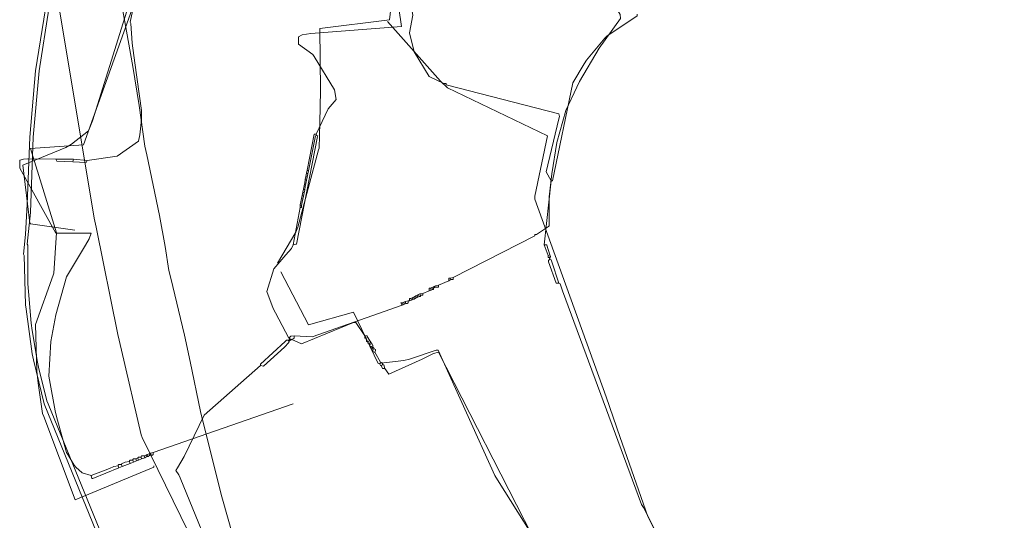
# Model space of a CAD drawing. Header units: metres. Extents: x 45249 to 48959, y 371564 to 373092.
# Tile 12 of 31: x 45251 to 45362, y 372186 to 372242. Entities that reach past the tile are written whole.
import ezdxf
from ezdxf.lldxf.tags import DXFTag

# ---------------------------------------------------------------- set-up
doc = ezdxf.new("R2010")
doc.units = ezdxf.units.M
doc.header["$MEASUREMENT"] = 0
for name, color, linetype, lineweight in [('B-WE-KL-DATA-DELTA', 254, 'KL-DATA-N', 15), ('B-WE-KL-DATA_KPN', 254, 'KL-TELECOM-ALGEMEEN-N', 15), ('B-WE-KL-ET_LS-G', 254, 'KL-LS-N', 15)]:
    doc.layers.add(name, color=color, linetype=linetype, lineweight=lineweight)
doc.styles.get("Standard").update_dxf_attribs({"font": 'arial.ttf'})
tags = doc.linetypes.add('KL-DATA-N', pattern='A,4,-1,[101,NLCS.SHX,S=0.5,R=0,X=0,Y=0],-1,4,-1,["D",Standard,S=1,R=0,X=-0.25,Y=-0.5],-1.5', length=12.5).pattern_tags.tags
tags[18] = DXFTag(74, 10)
tags = doc.linetypes.add('KL-LS-N', pattern='A,4,-1,[103,NLCS.SHX,S=0.75,R=0,X=0,Y=0],-1,4,-1,["L",Standard,S=1,R=0,X=0,Y=-0.5],-2', length=13).pattern_tags.tags
tags[18] = DXFTag(74, 10)
doc.linetypes.add('KL-TELECOM-ALGEMEEN-N', pattern='A,7,-1,[101,NLCS.SHX,S=0.5,R=0,X=0,Y=0],-1', length=9)

msp = doc.modelspace()

# ---------------------------------------------------------------- linework, layer by layer
at = {"layer": 'B-WE-KL-DATA-DELTA', "color": 3, "lineweight": 0}
for points in [[(45253.96, 372243.54), (45252.82, 372236.54), (45252.18, 372229.04), (45251.89, 372221.46), (45251.68, 372218.04), (45251.46, 372215.82), (45251.54, 372215.68), (45251.68, 372210.11), (45251.75, 372209.61), (45252.46, 372204.54), (45252.61, 372203.89), (45253.82, 372198.89), (45267.54, 372165.18)], [(45253.96, 372243.54), (45252.82, 372236.54), (45252.18, 372229.04), (45251.89, 372221.46), (45251.68, 372218.04), (45251.46, 372215.82), (45251.54, 372215.68), (45251.68, 372210.11), (45251.75, 372209.61), (45252.46, 372204.54), (45252.61, 372203.89), (45253.82, 372198.89), (45267.54, 372165.18)], [(45254.32, 372243.54), (45253.25, 372236.54), (45252.54, 372229.04), (45252.25, 372220.54), (45251.89, 372216.96), (45251.96, 372216.82), (45251.96, 372212.46), (45252.04, 372211.61), (45252.32, 372208.04), (45252.46, 372207.18), (45253.04, 372203.61), (45253.18, 372203.04), (45254.11, 372199.25), (45254.25, 372198.89), (45267.96, 372165.39)], [(45254.32, 372243.54), (45253.25, 372236.54), (45252.54, 372229.04), (45252.25, 372220.54), (45251.89, 372216.96), (45251.96, 372216.82), (45251.96, 372212.46), (45252.04, 372211.61), (45252.32, 372208.04), (45252.46, 372207.18), (45253.04, 372203.61), (45253.18, 372203.04), (45254.11, 372199.25), (45254.25, 372198.89), (45267.96, 372165.39)], [(45318.54, 372243.54), (45318.89, 372242.89), (45318.96, 372242.46), (45316.54, 372239.11), (45314.32, 372235.32), (45312.75, 372232.04), (45311.75, 372228.46), (45311.18, 372224.89), (45310.89, 372222.32), (45310.89, 372219.04), (45310.82, 372218.96), (45309.46, 372218.04), (45309.25, 372218.04), (45309.25, 372217.89), (45300.04, 372213.18)], [(45318.54, 372243.54), (45318.89, 372242.89), (45318.96, 372242.46), (45316.54, 372239.11), (45314.32, 372235.32), (45312.75, 372232.04), (45311.75, 372228.46), (45311.18, 372224.89), (45310.89, 372222.32), (45310.89, 372219.04), (45310.82, 372218.96), (45309.46, 372218.04), (45309.25, 372218.04), (45309.25, 372217.89), (45300.04, 372213.18)], [(45299.68, 372213.11), (45299.54, 372213.11), (45299.54, 372212.82)], [(45299.68, 372213.11), (45299.54, 372213.11), (45299.54, 372212.82)], [(45299.75, 372212.96), (45299.54, 372212.82)], [(45299.75, 372212.96), (45299.54, 372212.82)], [(45300.04, 372213.18), (45299.68, 372213.11)], [(45300.04, 372213.18), (45299.68, 372213.11)], [(45299.68, 372213.11), (45299.75, 372212.96)], [(45299.68, 372213.11), (45299.75, 372212.96)], [(45300.04, 372213.18), (45300.04, 372212.96), (45299.75, 372212.96)], [(45300.04, 372213.18), (45300.04, 372212.96), (45299.75, 372212.96)], [(45297.46, 372211.96), (45297.32, 372211.96), (45297.32, 372211.68)], [(45297.46, 372211.96), (45297.32, 372211.96), (45297.32, 372211.68)], [(45297.61, 372212.04), (45297.46, 372211.96)], [(45297.61, 372212.04), (45297.46, 372211.96)], [(45297.46, 372211.96), (45297.54, 372211.75)], [(45297.46, 372211.96), (45297.54, 372211.75)], [(45297.68, 372211.82), (45297.54, 372211.75)], [(45297.68, 372211.82), (45297.54, 372211.75)], [(45297.75, 372212.11), (45297.61, 372212.04)], [(45297.75, 372212.11), (45297.61, 372212.04)], [(45297.61, 372212.04), (45297.68, 372211.82)], [(45297.61, 372212.04), (45297.68, 372211.82)], [(45297.82, 372211.96), (45297.82, 372211.82), (45297.68, 372211.82)], [(45297.82, 372211.96), (45297.82, 372211.82), (45297.68, 372211.82)], [(45297.89, 372212.18), (45297.75, 372212.11)], [(45297.89, 372212.18), (45297.75, 372212.11)], [(45297.75, 372212.11), (45297.82, 372211.96)], [(45297.75, 372212.11), (45297.82, 372211.96)], [(45297.96, 372212.04), (45297.82, 372211.96)], [(45297.96, 372212.04), (45297.82, 372211.96)], [(45298.04, 372212.25), (45297.89, 372212.18)], [(45298.04, 372212.25), (45297.89, 372212.18)], [(45297.89, 372212.18), (45297.96, 372212.04)], [(45297.89, 372212.18), (45297.96, 372212.04)], [(45298.11, 372212.11), (45297.96, 372212.04)], [(45298.11, 372212.11), (45297.96, 372212.04)], [(45298.39, 372212.32), (45298.04, 372212.25)], [(45298.39, 372212.32), (45298.04, 372212.25)], [(45298.04, 372212.25), (45298.11, 372212.11)], [(45298.04, 372212.25), (45298.11, 372212.11)], [(45298.39, 372212.32), (45298.39, 372212.11), (45298.11, 372212.11)], [(45298.39, 372212.32), (45298.39, 372212.11), (45298.11, 372212.11)], [(45299.54, 372212.82), (45298.39, 372212.32)], [(45299.54, 372212.82), (45298.39, 372212.32)], [(45295.25, 372210.82), (45295.11, 372210.82), (45295.11, 372210.54)], [(45295.25, 372210.82), (45295.11, 372210.82), (45295.11, 372210.54)], [(45295.39, 372210.89), (45295.25, 372210.82)], [(45295.39, 372210.89), (45295.25, 372210.82)], [(45295.25, 372210.82), (45295.32, 372210.61)], [(45295.25, 372210.82), (45295.32, 372210.61)], [(45295.46, 372210.68), (45295.32, 372210.61)], [(45295.46, 372210.68), (45295.32, 372210.61)], [(45295.54, 372210.96), (45295.39, 372210.89)], [(45295.54, 372210.96), (45295.39, 372210.89)], [(45295.39, 372210.89), (45295.46, 372210.68)], [(45295.39, 372210.89), (45295.46, 372210.68)], [(45295.61, 372210.75), (45295.46, 372210.68)], [(45295.61, 372210.75), (45295.46, 372210.68)], [(45295.68, 372211.04), (45295.54, 372210.96)], [(45295.68, 372211.04), (45295.54, 372210.96)], [(45295.54, 372210.96), (45295.61, 372210.75)], [(45295.54, 372210.96), (45295.61, 372210.75)], [(45295.75, 372210.82), (45295.61, 372210.75)], [(45295.75, 372210.82), (45295.61, 372210.75)], [(45295.82, 372211.11), (45295.68, 372211.04)], [(45295.82, 372211.11), (45295.68, 372211.04)], [(45295.68, 372211.04), (45295.75, 372210.82)], [(45295.68, 372211.04), (45295.75, 372210.82)], [(45295.89, 372210.89), (45295.75, 372210.82)], [(45295.89, 372210.89), (45295.75, 372210.82)], [(45295.96, 372211.18), (45295.82, 372211.11)], [(45295.96, 372211.18), (45295.82, 372211.11)], [(45295.82, 372211.11), (45295.89, 372210.89)], [(45295.82, 372211.11), (45295.89, 372210.89)], [(45296.04, 372210.96), (45295.89, 372210.89)], [(45296.04, 372210.96), (45295.89, 372210.89)], [(45296.11, 372211.25), (45295.96, 372211.18)], [(45296.11, 372211.25), (45295.96, 372211.18)], [(45295.96, 372211.18), (45296.04, 372210.96)], [(45295.96, 372211.18), (45296.04, 372210.96)], [(45296.18, 372211.04), (45296.04, 372210.96)], [(45296.18, 372211.04), (45296.04, 372210.96)], [(45296.25, 372211.32), (45296.11, 372211.25)], [(45296.25, 372211.32), (45296.11, 372211.25)], [(45296.11, 372211.25), (45296.18, 372211.04)], [(45296.11, 372211.25), (45296.18, 372211.04)], [(45296.32, 372211.18), (45296.32, 372211.04), (45296.18, 372211.04)], [(45296.32, 372211.18), (45296.32, 372211.04), (45296.18, 372211.04)], [(45296.61, 372211.39), (45296.25, 372211.32)], [(45296.61, 372211.39), (45296.25, 372211.32)], [(45296.25, 372211.32), (45296.32, 372211.18)], [(45296.25, 372211.32), (45296.32, 372211.18)], [(45296.61, 372211.39), (45296.61, 372211.18), (45296.32, 372211.18)], [(45296.61, 372211.39), (45296.61, 372211.18), (45296.32, 372211.18)], [(45297.32, 372211.68), (45296.61, 372211.39)], [(45297.32, 372211.68), (45296.61, 372211.39)], [(45297.54, 372211.75), (45297.32, 372211.68)], [(45297.54, 372211.75), (45297.32, 372211.68)], [(45294.25, 372210.04), (45284.11, 372206.46), (45282.04, 372206.61)], [(45294.25, 372210.04), (45284.11, 372206.46), (45282.04, 372206.61)], [(45294.32, 372210.32), (45294.11, 372210.32), (45294.25, 372210.04)], [(45294.32, 372210.32), (45294.11, 372210.32), (45294.25, 372210.04)], [(45294.39, 372210.11), (45294.25, 372210.04)], [(45294.39, 372210.11), (45294.25, 372210.04)], [(45294.46, 372210.39), (45294.32, 372210.32)], [(45294.46, 372210.39), (45294.32, 372210.32)], [(45294.32, 372210.32), (45294.39, 372210.11)], [(45294.32, 372210.32), (45294.39, 372210.11)], [(45294.54, 372210.18), (45294.39, 372210.11)], [(45294.54, 372210.18), (45294.39, 372210.11)], [(45294.61, 372210.46), (45294.46, 372210.39)], [(45294.61, 372210.46), (45294.46, 372210.39)], [(45294.46, 372210.39), (45294.54, 372210.18)], [(45294.46, 372210.39), (45294.54, 372210.18)], [(45294.68, 372210.25), (45294.54, 372210.18)], [(45294.68, 372210.25), (45294.54, 372210.18)], [(45294.96, 372210.54), (45294.61, 372210.46)], [(45294.96, 372210.54), (45294.61, 372210.46)], [(45294.61, 372210.46), (45294.68, 372210.25)], [(45294.61, 372210.46), (45294.68, 372210.25)], [(45294.96, 372210.54), (45294.96, 372210.32), (45294.82, 372210.25), (45294.68, 372210.25)], [(45294.96, 372210.54), (45294.96, 372210.32), (45294.82, 372210.25), (45294.68, 372210.25)], [(45294.96, 372210.54), (45295.11, 372210.54)], [(45294.96, 372210.54), (45295.11, 372210.54)], [(45295.32, 372210.61), (45295.11, 372210.54)], [(45295.32, 372210.61), (45295.11, 372210.54)], [(45282.04, 372206.61), (45281.68, 372206.54), (45281.54, 372206.39), (45281.54, 372206.25)], [(45282.04, 372206.61), (45281.68, 372206.54), (45281.54, 372206.39), (45281.54, 372206.25)], [(45281.54, 372206.25), (45281.68, 372206.11)], [(45281.54, 372206.25), (45281.54, 372206.18)], [(45281.54, 372206.25), (45281.68, 372206.11)], [(45281.54, 372206.25), (45281.54, 372206.18)], [(45282.04, 372206.61), (45282.04, 372206.32), (45281.96, 372206.25), (45281.68, 372206.11)], [(45282.04, 372206.61), (45282.04, 372206.32), (45281.96, 372206.25), (45281.68, 372206.11)], [(45281.39, 372206.11), (45281.18, 372206.11), (45281.04, 372205.96), (45278.25, 372203.39), (45278.25, 372203.25)], [(45281.39, 372206.11), (45281.18, 372206.11), (45281.04, 372205.96), (45278.25, 372203.39), (45278.25, 372203.25)], [(45281.46, 372205.96), (45281.46, 372205.82), (45280.96, 372205.32), (45278.61, 372203.18), (45278.25, 372203.25)], [(45281.46, 372205.96), (45281.46, 372205.82), (45280.96, 372205.32), (45278.61, 372203.18), (45278.25, 372203.25)], [(45281.39, 372206.11), (45281.46, 372206.11)], [(45281.39, 372206.11), (45281.46, 372205.96)], [(45281.39, 372206.11), (45281.46, 372206.11)], [(45281.39, 372206.11), (45281.46, 372205.96)], [(45281.54, 372206.18), (45281.46, 372206.11)], [(45281.54, 372206.18), (45281.46, 372206.11)], [(45281.46, 372206.11), (45281.54, 372206.04)], [(45281.46, 372206.11), (45281.54, 372206.04)], [(45281.54, 372206.04), (45281.46, 372205.96)], [(45281.54, 372206.04), (45281.46, 372205.96)], [(45281.54, 372206.18), (45281.61, 372206.11)], [(45281.54, 372206.18), (45281.61, 372206.11)], [(45281.61, 372206.11), (45281.54, 372206.04)], [(45281.61, 372206.11), (45281.54, 372206.04)], [(45281.61, 372206.11), (45281.68, 372206.11)], [(45281.61, 372206.11), (45281.68, 372206.11)], [(45278.25, 372203.25), (45271.89, 372197.61), (45269.61, 372192.96), (45268.89, 372191.68), (45268.68, 372191.39), (45269.04, 372190.89), (45269.18, 372190.54), (45273.75, 372179.39), (45274.04, 372178.46), (45301.89, 372118.18), (45312.39, 372094.39)], [(45278.25, 372203.25), (45271.89, 372197.61), (45269.61, 372192.96), (45268.89, 372191.68), (45268.68, 372191.39), (45269.04, 372190.89), (45269.18, 372190.54), (45273.75, 372179.39), (45274.04, 372178.46), (45301.89, 372118.18), (45312.39, 372094.39)]]:
    msp.add_lwpolyline(points, dxfattribs=at)
at = {"layer": 'B-WE-KL-DATA_KPN', "color": 3, "lineweight": 0}
for points in [[(45257.68, 372273.75), (45260.96, 372253.11), (45261.61, 372249.46), (45263.82, 372237.04), (45264.54, 372232.61), (45265.18, 372228.04), (45265.39, 372227.04), (45266.82, 372220.18), (45267.46, 372216.68), (45267.89, 372213.96), (45268.11, 372213.11), (45269.68, 372206.68), (45270.32, 372203.68), (45271.46, 372198.04), (45271.75, 372196.96), (45273.89, 372188.39), (45274.61, 372185.89), (45276.18, 372180.25), (45276.89, 372178.04), (45281.04, 372164.61), (45281.75, 372162.54), (45283.46, 372157.54)], [(45257.68, 372273.75), (45260.96, 372253.11), (45261.61, 372249.46), (45263.82, 372237.04), (45264.54, 372232.61), (45265.18, 372228.04), (45265.39, 372227.04), (45266.82, 372220.18), (45267.46, 372216.68), (45267.89, 372213.96), (45268.11, 372213.11), (45269.68, 372206.68), (45270.32, 372203.68), (45271.46, 372198.04), (45271.75, 372196.96), (45273.89, 372188.39), (45274.61, 372185.89), (45276.18, 372180.25), (45276.89, 372178.04), (45281.04, 372164.61), (45281.75, 372162.54), (45283.46, 372157.54)], [(45251.04, 372272.32), (45253.32, 372256.61), (45253.68, 372254.54), (45259.46, 372219.89), (45259.68, 372218.89), (45262.11, 372206.75), (45262.54, 372204.96), (45264.75, 372195.39), (45264.89, 372195.11), (45283.32, 372157.46)], [(45251.04, 372272.32), (45253.32, 372256.61), (45253.68, 372254.54), (45259.46, 372219.89), (45259.68, 372218.89), (45262.11, 372206.75), (45262.54, 372204.96), (45264.75, 372195.39), (45264.89, 372195.11), (45283.32, 372157.46)]]:
    msp.add_lwpolyline(points, dxfattribs=at)
at = {"layer": 'B-WE-KL-ET_LS-G', "color": 1, "lineweight": 0}
for points in [[(45264.75, 372293.82), (45267.39, 372278.39), (45267.39, 372278.11), (45265.61, 372273.39), (45265.32, 372272.46), (45269.32, 372259.75), (45269.68, 372258.32), (45264.46, 372247.54), (45259.25, 372230.89), (45258.82, 372229.75), (45256.89, 372228.25), (45256.25, 372227.89), (45251.39, 372225.89), (45252.18, 372219.32), (45252.25, 372219.25), (45257.25, 372218.54)], [(45264.75, 372293.82), (45267.39, 372278.39), (45267.39, 372278.11), (45265.61, 372273.39), (45265.32, 372272.46), (45269.32, 372259.75), (45269.68, 372258.32), (45264.46, 372247.54), (45259.25, 372230.89), (45258.82, 372229.75), (45256.89, 372228.25), (45256.25, 372227.89), (45251.39, 372225.89), (45252.18, 372219.32), (45252.25, 372219.25), (45257.25, 372218.54)], [(45264.61, 372293.75), (45264.75, 372293.61), (45266.18, 372284.89), (45265.75, 372275.18), (45266.04, 372271.68), (45267.11, 372270.46), (45268.04, 372265.96), (45271.61, 372261.18), (45271.68, 372258.61), (45271.61, 372258.18), (45271.25, 372256.18), (45264.04, 372244.54), (45263.54, 372242.04), (45263.61, 372241.89), (45263.75, 372239.68), (45264.04, 372237.46), (45264.82, 372232.04), (45264.82, 372231.04), (45264.61, 372229.32), (45264.46, 372228.61), (45262.04, 372226.89), (45258.68, 372226.39)], [(45264.61, 372293.75), (45264.75, 372293.61), (45266.18, 372284.89), (45265.75, 372275.18), (45266.04, 372271.68), (45267.11, 372270.46), (45268.04, 372265.96), (45271.61, 372261.18), (45271.68, 372258.61), (45271.61, 372258.18), (45271.25, 372256.18), (45264.04, 372244.54), (45263.54, 372242.04), (45263.61, 372241.89), (45263.75, 372239.68), (45264.04, 372237.46), (45264.82, 372232.04), (45264.82, 372231.04), (45264.61, 372229.32), (45264.46, 372228.61), (45262.04, 372226.89), (45258.68, 372226.39)], [(45270.39, 372273.18), (45266.54, 372272.11), (45269.75, 372260.32), (45258.25, 372228.18), (45252.25, 372227.75), (45255.18, 372218.25), (45254.89, 372213.68), (45254.82, 372213.46), (45252.82, 372207.89), (45252.96, 372202.61), (45253.11, 372201.25), (45253.61, 372197.82), (45253.75, 372197.46), (45257.32, 372188.04), (45266.18, 372191.75), (45266.18, 372191.89)], [(45270.39, 372273.18), (45266.54, 372272.11), (45269.75, 372260.32), (45258.25, 372228.18), (45252.25, 372227.75), (45255.18, 372218.25), (45254.89, 372213.68), (45254.82, 372213.46), (45252.82, 372207.89), (45252.96, 372202.61), (45253.11, 372201.25), (45253.61, 372197.82), (45253.75, 372197.46), (45257.32, 372188.04), (45266.18, 372191.75), (45266.18, 372191.89)], [(45301.75, 372262.25), (45301.68, 372262.11), (45301.25, 372261.96), (45298.25, 372261.04), (45294.25, 372254.39), (45292.82, 372242.32), (45284.96, 372241.32), (45285.04, 372234.32), (45284.96, 372230.68), (45284.89, 372227.82), (45284.82, 372227.61), (45282.46, 372218.89), (45282.25, 372218.32), (45280.18, 372214.82)], [(45301.75, 372262.25), (45301.68, 372262.11), (45301.25, 372261.96), (45298.25, 372261.04), (45294.25, 372254.39), (45292.82, 372242.32), (45284.96, 372241.32), (45285.04, 372234.32), (45284.96, 372230.68), (45284.89, 372227.82), (45284.82, 372227.61), (45282.46, 372218.89), (45282.25, 372218.32), (45280.18, 372214.82)], [(45292.82, 372250.89), (45294.18, 372241.54), (45283.96, 372240.75), (45282.96, 372240.61), (45282.54, 372240.39), (45282.54, 372239.54), (45284.18, 372238.39), (45284.32, 372238.18), (45286.61, 372234.39), (45286.82, 372233.32), (45285.89, 372232.25), (45284.54, 372229.39)], [(45292.82, 372250.89), (45294.18, 372241.54), (45283.96, 372240.75), (45282.96, 372240.61), (45282.54, 372240.39), (45282.54, 372239.54), (45284.18, 372238.39), (45284.32, 372238.18), (45286.61, 372234.39), (45286.82, 372233.32), (45285.89, 372232.25), (45284.54, 372229.39)], [(45295.39, 372243.25), (45295.46, 372242.82), (45295.11, 372240.82), (45295.61, 372238.68), (45297.32, 372235.89), (45298.96, 372235.11), (45299.25, 372235.11), (45299.25, 372234.96), (45311.96, 372231.68), (45312.04, 372231.39), (45311.96, 372231.11), (45310.54, 372225.11), (45311.11, 372224.11)], [(45295.39, 372243.25), (45295.46, 372242.82), (45295.11, 372240.82), (45295.61, 372238.68), (45297.32, 372235.89), (45298.96, 372235.11), (45299.25, 372235.11), (45299.25, 372234.96), (45311.96, 372231.68), (45312.04, 372231.39), (45311.96, 372231.11), (45310.54, 372225.11), (45311.11, 372224.11)], [(45320.82, 372242.96), (45320.82, 372242.75), (45317.39, 372240.46), (45317.18, 372240.25), (45315.11, 372237.75), (45314.82, 372237.32), (45313.54, 372235.18), (45311.25, 372224.11), (45311.11, 372224.11)], [(45320.82, 372242.96), (45320.82, 372242.75), (45317.39, 372240.46), (45317.18, 372240.25), (45315.11, 372237.75), (45314.82, 372237.32), (45313.54, 372235.18), (45311.25, 372224.11), (45311.11, 372224.11)], [(45292.61, 372242.11), (45298.61, 372235.39), (45299.39, 372234.61), (45310.68, 372229.18), (45309.25, 372222.39), (45309.25, 372222.04), (45317.32, 372199.68), (45318.89, 372195.11), (45322.04, 372186.18), (45328.32, 372173.75), (45329.25, 372172.04), (45340.39, 372150.68), (45341.32, 372149.04), (45355.68, 372125.18), (45357.04, 372123.04), (45362.32, 372115.18), (45362.32, 372115.04), (45362.25, 372115.04)], [(45292.61, 372242.11), (45298.61, 372235.39), (45299.39, 372234.61), (45310.68, 372229.18), (45309.25, 372222.39), (45309.25, 372222.04), (45317.32, 372199.68), (45318.89, 372195.11), (45322.04, 372186.18), (45328.32, 372173.75), (45329.25, 372172.04), (45340.39, 372150.68), (45341.32, 372149.04), (45355.68, 372125.18), (45357.04, 372123.04), (45362.32, 372115.18), (45362.32, 372115.04), (45362.25, 372115.04)], [(45284.61, 372229.25), (45284.75, 372229.18), (45284.68, 372229.11), (45282.32, 372216.96), (45282.25, 372216.96), (45281.96, 372216.89)], [(45284.61, 372229.25), (45284.75, 372229.18), (45284.68, 372229.11), (45282.32, 372216.96), (45282.25, 372216.96), (45281.96, 372216.89)], [(45284.54, 372229.39), (45284.32, 372229.39), (45283.54, 372225.32)], [(45284.54, 372229.39), (45284.32, 372229.39), (45283.54, 372225.32)], [(45284.61, 372229.25), (45284.46, 372229.18), (45283.68, 372225.25)], [(45284.61, 372229.25), (45284.46, 372229.18), (45283.68, 372225.25)], [(45284.54, 372229.39), (45284.61, 372229.25)], [(45284.54, 372229.39), (45284.61, 372229.25)], [(45255.11, 372226.54), (45251.89, 372226.61), (45251.46, 372226.54), (45251.04, 372226.46), (45251.04, 372225.54), (45255.11, 372218.18), (45259.11, 372218.18), (45258.89, 372217.54), (45258.46, 372216.82), (45256.32, 372213.25), (45255.11, 372208.96), (45254.54, 372205.96), (45254.32, 372202.04), (45254.39, 372201.61), (45255.04, 372198.11), (45255.25, 372197.32), (45256.32, 372193.39), (45256.46, 372193.18), (45257.18, 372191.96), (45257.39, 372191.75), (45258.11, 372191.11), (45259.11, 372190.82)], [(45255.11, 372226.54), (45251.89, 372226.61), (45251.46, 372226.54), (45251.04, 372226.46), (45251.04, 372225.54), (45255.11, 372218.18), (45259.11, 372218.18), (45258.89, 372217.54), (45258.46, 372216.82), (45256.32, 372213.25), (45255.11, 372208.96), (45254.54, 372205.96), (45254.32, 372202.04), (45254.39, 372201.61), (45255.04, 372198.11), (45255.25, 372197.32), (45256.32, 372193.39), (45256.46, 372193.18), (45257.18, 372191.96), (45257.39, 372191.75), (45258.11, 372191.11), (45259.11, 372190.82)], [(45255.11, 372226.54), (45257.11, 372226.54)], [(45255.11, 372226.54), (45255.25, 372226.32), (45257.04, 372226.25)], [(45255.11, 372226.54), (45257.11, 372226.54)], [(45255.11, 372226.54), (45255.25, 372226.32), (45257.04, 372226.25)], [(45257.11, 372226.54), (45257.04, 372226.25)], [(45257.11, 372226.54), (45257.04, 372226.25)], [(45258.68, 372226.39), (45258.54, 372226.18), (45257.04, 372226.25)], [(45258.68, 372226.39), (45258.54, 372226.18), (45257.04, 372226.25)], [(45257.11, 372226.54), (45258.68, 372226.39)], [(45257.11, 372226.54), (45258.68, 372226.39)], [(45283.54, 372225.32), (45283.46, 372224.96)], [(45283.54, 372225.32), (45283.46, 372224.96)], [(45283.54, 372225.32), (45283.68, 372225.25)], [(45283.54, 372225.32), (45283.68, 372225.25)], [(45283.68, 372225.25), (45283.61, 372224.89)], [(45283.68, 372225.25), (45283.61, 372224.89)], [(45283.32, 372224.25), (45283.25, 372223.89)], [(45283.32, 372224.25), (45283.25, 372223.89)], [(45283.39, 372224.61), (45283.32, 372224.25)], [(45283.39, 372224.61), (45283.32, 372224.25)], [(45283.32, 372224.25), (45283.46, 372224.18)], [(45283.32, 372224.25), (45283.46, 372224.18)], [(45283.46, 372224.96), (45283.39, 372224.61)], [(45283.46, 372224.96), (45283.39, 372224.61)], [(45283.39, 372224.61), (45283.54, 372224.54)], [(45283.39, 372224.61), (45283.54, 372224.54)], [(45283.46, 372224.18), (45283.39, 372223.82)], [(45283.46, 372224.18), (45283.39, 372223.82)], [(45283.46, 372224.96), (45283.61, 372224.89)], [(45283.46, 372224.96), (45283.61, 372224.89)], [(45283.54, 372224.54), (45283.46, 372224.18)], [(45283.54, 372224.54), (45283.46, 372224.18)], [(45283.61, 372224.89), (45283.54, 372224.54)], [(45283.61, 372224.89), (45283.54, 372224.54)], [(45311.11, 372224.11), (45310.32, 372216.89)], [(45311.11, 372224.11), (45310.32, 372216.89)], [(45283.11, 372223.18), (45283.04, 372222.82)], [(45283.11, 372223.18), (45283.04, 372222.82)], [(45283.18, 372223.54), (45283.11, 372223.18)], [(45283.18, 372223.54), (45283.11, 372223.18)], [(45283.11, 372223.18), (45283.25, 372223.11)], [(45283.11, 372223.18), (45283.25, 372223.11)], [(45283.25, 372223.89), (45283.18, 372223.54)], [(45283.25, 372223.89), (45283.18, 372223.54)], [(45283.18, 372223.54), (45283.32, 372223.46)], [(45283.18, 372223.54), (45283.32, 372223.46)], [(45283.25, 372223.11), (45283.18, 372222.75)], [(45283.25, 372223.11), (45283.18, 372222.75)], [(45283.25, 372223.89), (45283.39, 372223.82)], [(45283.25, 372223.89), (45283.39, 372223.82)], [(45283.32, 372223.46), (45283.25, 372223.11)], [(45283.32, 372223.46), (45283.25, 372223.11)], [(45283.39, 372223.82), (45283.32, 372223.46)], [(45283.39, 372223.82), (45283.32, 372223.46)], [(45282.89, 372222.11), (45282.82, 372221.75)], [(45282.89, 372222.11), (45282.82, 372221.75)], [(45282.96, 372222.46), (45282.89, 372222.11)], [(45282.96, 372222.46), (45282.89, 372222.11)], [(45282.89, 372222.11), (45283.04, 372222.04)], [(45282.89, 372222.11), (45283.04, 372222.04)], [(45283.04, 372222.82), (45282.96, 372222.46)], [(45283.04, 372222.82), (45282.96, 372222.46)], [(45282.96, 372222.46), (45283.11, 372222.39)], [(45282.96, 372222.46), (45283.11, 372222.39)], [(45283.04, 372222.04), (45282.96, 372221.68)], [(45283.04, 372222.04), (45282.96, 372221.68)], [(45283.04, 372222.82), (45283.18, 372222.75)], [(45283.04, 372222.82), (45283.18, 372222.75)], [(45283.11, 372222.39), (45283.04, 372222.04)], [(45283.11, 372222.39), (45283.04, 372222.04)], [(45283.18, 372222.75), (45283.11, 372222.39)], [(45283.18, 372222.75), (45283.11, 372222.39)], [(45282.75, 372221.11), (45281.96, 372216.89)], [(45282.75, 372221.11), (45281.96, 372216.89)], [(45282.82, 372221.75), (45282.75, 372221.39)], [(45282.82, 372221.75), (45282.75, 372221.39)], [(45282.75, 372221.39), (45282.89, 372221.32)], [(45282.75, 372221.39), (45282.75, 372221.11)], [(45282.75, 372221.39), (45282.89, 372221.32)], [(45282.75, 372221.39), (45282.75, 372221.11)], [(45282.89, 372221.32), (45282.89, 372221.11), (45282.75, 372221.11)], [(45282.89, 372221.32), (45282.89, 372221.11), (45282.75, 372221.11)], [(45282.82, 372221.75), (45282.96, 372221.68)], [(45282.82, 372221.75), (45282.96, 372221.68)], [(45282.96, 372221.68), (45282.89, 372221.32)], [(45282.96, 372221.68), (45282.89, 372221.32)], [(45281.96, 372216.89), (45281.75, 372216.46), (45281.11, 372215.75), (45279.75, 372214.18), (45278.96, 372211.61), (45279.68, 372209.68), (45279.96, 372209.18), (45281.46, 372206.32), (45282.89, 372205.68), (45288.75, 372208.11), (45289.04, 372208.11), (45290.04, 372206.61)], [(45281.96, 372216.89), (45281.75, 372216.46), (45281.11, 372215.75), (45279.75, 372214.18), (45278.96, 372211.61), (45279.68, 372209.68), (45279.96, 372209.18), (45281.46, 372206.32), (45282.89, 372205.68), (45288.75, 372208.11), (45289.04, 372208.11), (45290.04, 372206.61)], [(45310.32, 372216.89), (45310.61, 372216.89), (45310.61, 372216.82), (45310.96, 372215.75)], [(45310.32, 372216.89), (45310.75, 372215.68)], [(45310.32, 372216.89), (45310.61, 372216.89), (45310.61, 372216.82), (45310.96, 372215.75)], [(45310.32, 372216.89), (45310.75, 372215.68)], [(45310.96, 372215.75), (45310.75, 372215.68)], [(45310.96, 372215.75), (45310.75, 372215.68)], [(45310.75, 372215.68), (45310.75, 372215.46), (45310.89, 372215.46)], [(45310.75, 372215.68), (45310.75, 372215.46), (45310.89, 372215.46)], [(45310.96, 372215.25), (45310.82, 372215.11), (45310.82, 372214.96), (45311.68, 372212.54), (45311.96, 372212.54)], [(45310.96, 372215.25), (45310.82, 372215.11), (45310.82, 372214.96), (45311.68, 372212.54), (45311.96, 372212.54)], [(45311.04, 372215.54), (45310.89, 372215.46)], [(45311.04, 372215.54), (45310.89, 372215.46)], [(45310.89, 372215.46), (45310.96, 372215.32)], [(45310.89, 372215.46), (45310.96, 372215.32)], [(45310.96, 372215.75), (45311.04, 372215.54)], [(45310.96, 372215.75), (45311.04, 372215.54)], [(45311.04, 372215.54), (45310.96, 372215.32)], [(45311.04, 372215.54), (45310.96, 372215.32)], [(45310.96, 372215.32), (45310.96, 372215.25)], [(45310.96, 372215.32), (45310.96, 372215.25)], [(45310.96, 372215.25), (45311.11, 372215.18), (45311.18, 372214.96), (45311.96, 372212.54)], [(45310.96, 372215.25), (45311.11, 372215.18), (45311.18, 372214.96), (45311.96, 372212.54)], [(45280.54, 372213.82), (45283.68, 372207.82), (45288.75, 372209.25), (45288.82, 372209.18), (45291.54, 372203.46), (45294.46, 372203.82), (45295.11, 372203.96), (45298.11, 372204.96), (45298.32, 372204.96), (45304.75, 372190.82), (45305.04, 372190.32), (45311.11, 372180.68), (45311.25, 372180.32), (45341.11, 372123.18), (45342.39, 372120.82), (45349.39, 372107.96), (45349.39, 372107.75)], [(45280.54, 372213.82), (45283.68, 372207.82), (45288.75, 372209.25), (45288.82, 372209.18), (45291.54, 372203.46), (45294.46, 372203.82), (45295.11, 372203.96), (45298.11, 372204.96), (45298.32, 372204.96), (45304.75, 372190.82), (45305.04, 372190.32), (45311.11, 372180.68), (45311.25, 372180.32), (45341.11, 372123.18), (45342.39, 372120.82), (45349.39, 372107.96), (45349.39, 372107.75)], [(45311.96, 372212.54), (45312.11, 372212.46), (45312.39, 372211.68), (45321.32, 372187.54), (45321.54, 372187.18), (45344.11, 372142.68), (45344.54, 372141.96), (45356.32, 372124.18), (45357.04, 372122.96), (45356.96, 372122.96)], [(45311.96, 372212.54), (45312.11, 372212.46), (45312.39, 372211.68), (45321.32, 372187.54), (45321.54, 372187.18), (45344.11, 372142.68), (45344.54, 372141.96), (45356.32, 372124.18), (45357.04, 372122.96), (45356.96, 372122.96)], [(45290.04, 372206.61), (45290.04, 372206.32), (45290.18, 372206.32)], [(45290.04, 372206.61), (45290.32, 372206.61), (45290.39, 372206.39)], [(45290.04, 372206.61), (45290.04, 372206.32), (45290.18, 372206.32)], [(45290.04, 372206.61), (45290.32, 372206.61), (45290.39, 372206.39)], [(45290.39, 372206.39), (45290.18, 372206.32)], [(45290.39, 372206.39), (45290.18, 372206.32)], [(45290.18, 372206.32), (45290.25, 372205.96), (45290.39, 372205.96)], [(45290.18, 372206.32), (45290.25, 372205.96), (45290.39, 372205.96)], [(45290.39, 372206.39), (45290.61, 372206.04)], [(45290.39, 372206.39), (45290.61, 372206.04)], [(45290.61, 372206.04), (45290.39, 372205.96)], [(45290.61, 372206.04), (45290.39, 372205.96)], [(45290.39, 372205.96), (45290.39, 372205.75), (45290.54, 372205.75)], [(45290.39, 372205.96), (45290.39, 372205.75), (45290.54, 372205.75)], [(45290.75, 372205.82), (45290.54, 372205.75)], [(45290.75, 372205.82), (45290.54, 372205.75)], [(45290.54, 372205.75), (45290.61, 372205.61)], [(45290.54, 372205.75), (45290.61, 372205.61)], [(45290.61, 372206.04), (45290.75, 372205.82)], [(45290.61, 372206.04), (45290.75, 372205.82)], [(45290.75, 372205.68), (45290.61, 372205.61)], [(45290.75, 372205.68), (45290.61, 372205.61)], [(45290.61, 372205.61), (45290.61, 372205.39), (45290.75, 372205.39)], [(45290.61, 372205.61), (45290.61, 372205.39), (45290.75, 372205.39)], [(45290.75, 372205.82), (45290.75, 372205.68)], [(45290.75, 372205.82), (45290.75, 372205.68)], [(45290.75, 372205.68), (45290.89, 372205.68), (45290.96, 372205.54), (45290.96, 372205.46)], [(45290.75, 372205.68), (45290.89, 372205.68), (45290.96, 372205.54), (45290.96, 372205.46)], [(45290.96, 372205.46), (45290.75, 372205.39)], [(45290.96, 372205.46), (45290.75, 372205.39)], [(45290.75, 372205.39), (45290.75, 372205.18), (45290.89, 372205.18)], [(45290.75, 372205.39), (45290.75, 372205.18), (45290.89, 372205.18)], [(45290.96, 372205.32), (45290.89, 372205.18)], [(45290.96, 372205.32), (45290.89, 372205.18)], [(45291.04, 372205.25), (45290.89, 372205.18)], [(45291.04, 372205.25), (45290.89, 372205.18)], [(45290.89, 372205.18), (45290.96, 372205.04)], [(45290.89, 372205.18), (45290.96, 372205.04)], [(45290.96, 372205.46), (45290.96, 372205.32)], [(45290.96, 372205.46), (45290.96, 372205.32)], [(45290.96, 372205.32), (45291.04, 372205.25)], [(45290.96, 372205.32), (45291.04, 372205.25)], [(45291.11, 372205.11), (45290.96, 372205.04)], [(45291.11, 372205.11), (45290.96, 372205.04)], [(45291.04, 372205.25), (45291.11, 372205.11)], [(45291.04, 372205.25), (45291.11, 372205.11)], [(45291.11, 372205.11), (45291.25, 372205.04), (45291.25, 372204.89), (45291.18, 372204.75)], [(45291.11, 372205.11), (45291.25, 372205.04), (45291.25, 372204.89), (45291.18, 372204.75)], [(45290.96, 372205.04), (45290.96, 372204.82), (45291.11, 372204.75), (45291.18, 372204.75)], [(45290.96, 372205.04), (45290.96, 372204.82), (45291.11, 372204.75), (45291.18, 372204.75)], [(45291.18, 372204.75), (45291.82, 372203.61)], [(45291.18, 372204.75), (45291.82, 372203.61)], [(45331.11, 372142.96), (45330.25, 372144.82), (45308.96, 372184.04), (45298.39, 372204.75), (45297.82, 372204.61), (45296.54, 372203.96), (45292.75, 372202.25), (45292.32, 372202.89)], [(45331.11, 372142.96), (45330.25, 372144.82), (45308.96, 372184.04), (45298.39, 372204.75), (45297.82, 372204.61), (45296.54, 372203.96), (45292.75, 372202.25), (45292.32, 372202.89)], [(45291.82, 372203.61), (45291.75, 372203.39), (45291.82, 372203.25), (45291.89, 372203.25)], [(45291.82, 372203.61), (45291.75, 372203.39), (45291.82, 372203.25), (45291.89, 372203.25)], [(45291.82, 372203.61), (45292.04, 372203.54), (45292.04, 372203.32)], [(45291.82, 372203.61), (45292.04, 372203.54), (45292.04, 372203.32)], [(45292.04, 372203.32), (45291.89, 372203.25)], [(45292.04, 372203.32), (45291.89, 372203.25)], [(45291.89, 372203.25), (45292.04, 372202.89), (45292.32, 372202.89)], [(45291.89, 372203.25), (45292.04, 372202.89), (45292.32, 372202.89)], [(45292.04, 372203.32), (45292.18, 372203.32), (45292.32, 372202.89)], [(45292.04, 372203.32), (45292.18, 372203.32), (45292.32, 372202.89)], [(45266.11, 372193.39), (45281.96, 372198.89)], [(45266.11, 372193.39), (45281.96, 372198.89)], [(45264.75, 372192.89), (45264.46, 372192.89), (45264.39, 372192.82), (45264.39, 372192.75)], [(45264.75, 372192.89), (45264.46, 372192.89), (45264.39, 372192.82), (45264.39, 372192.75)], [(45265.11, 372193.04), (45264.82, 372193.04), (45264.75, 372192.96), (45264.75, 372192.89)], [(45265.11, 372193.04), (45264.82, 372193.04), (45264.75, 372192.96), (45264.75, 372192.89)], [(45264.75, 372192.89), (45264.82, 372192.68)], [(45264.75, 372192.89), (45264.82, 372192.68)], [(45265.32, 372193.11), (45265.11, 372193.04)], [(45265.32, 372193.11), (45265.11, 372193.04)], [(45265.11, 372193.04), (45265.18, 372192.82)], [(45265.11, 372193.04), (45265.18, 372192.82)], [(45265.39, 372192.96), (45265.18, 372192.82)], [(45265.39, 372192.96), (45265.18, 372192.82)], [(45265.46, 372193.18), (45265.32, 372193.11)], [(45265.46, 372193.18), (45265.32, 372193.11)], [(45265.32, 372193.11), (45265.39, 372192.96)], [(45265.32, 372193.11), (45265.39, 372192.96)], [(45265.39, 372192.96), (45265.54, 372192.96)], [(45265.39, 372192.96), (45265.54, 372192.96)], [(45265.68, 372193.25), (45265.46, 372193.18)], [(45265.68, 372193.25), (45265.46, 372193.18)], [(45265.46, 372193.18), (45265.54, 372192.96)], [(45265.46, 372193.18), (45265.54, 372192.96)], [(45265.75, 372193.11), (45265.54, 372192.96)], [(45265.75, 372193.11), (45265.54, 372192.96)], [(45265.82, 372193.32), (45265.68, 372193.25)], [(45265.82, 372193.32), (45265.68, 372193.25)], [(45265.68, 372193.25), (45265.75, 372193.11)], [(45265.68, 372193.25), (45265.75, 372193.11)], [(45265.75, 372193.11), (45265.89, 372193.11)], [(45265.75, 372193.11), (45265.89, 372193.11)], [(45266.11, 372193.39), (45265.82, 372193.32)], [(45266.11, 372193.39), (45265.82, 372193.32)], [(45265.82, 372193.32), (45265.89, 372193.11)], [(45265.82, 372193.32), (45265.89, 372193.11)], [(45266.11, 372193.39), (45266.11, 372193.18), (45266.04, 372193.11), (45265.89, 372193.11)], [(45266.11, 372193.39), (45266.11, 372193.18), (45266.04, 372193.11), (45265.89, 372193.11)], [(45262.18, 372191.89), (45261.68, 372191.82), (45261.18, 372191.61), (45259.11, 372190.82)], [(45262.18, 372191.89), (45261.68, 372191.82), (45261.18, 372191.61), (45259.11, 372190.82)], [(45262.54, 372192.04), (45262.25, 372192.04), (45262.18, 372191.96), (45262.18, 372191.89)], [(45262.54, 372192.04), (45262.25, 372192.04), (45262.18, 372191.96), (45262.18, 372191.89)], [(45262.18, 372191.89), (45262.25, 372191.68)], [(45262.18, 372191.89), (45262.25, 372191.68)], [(45262.61, 372191.82), (45262.25, 372191.68)], [(45262.61, 372191.82), (45262.25, 372191.68)], [(45263.46, 372192.39), (45262.96, 372192.32), (45262.54, 372192.11), (45262.54, 372192.04)], [(45263.46, 372192.39), (45262.96, 372192.32), (45262.54, 372192.11), (45262.54, 372192.04)], [(45262.54, 372192.04), (45262.61, 372191.82)], [(45262.54, 372192.04), (45262.61, 372191.82)], [(45263.54, 372192.18), (45262.61, 372191.82)], [(45263.54, 372192.18), (45262.61, 372191.82)], [(45263.82, 372192.54), (45263.54, 372192.54), (45263.46, 372192.46), (45263.46, 372192.39)], [(45263.82, 372192.54), (45263.54, 372192.54), (45263.46, 372192.46), (45263.46, 372192.39)], [(45263.46, 372192.39), (45263.54, 372192.18)], [(45263.46, 372192.39), (45263.54, 372192.18)], [(45263.89, 372192.32), (45263.54, 372192.18)], [(45263.89, 372192.32), (45263.54, 372192.18)], [(45264.18, 372192.68), (45263.89, 372192.68), (45263.82, 372192.61), (45263.82, 372192.54)], [(45264.18, 372192.68), (45263.89, 372192.68), (45263.82, 372192.61), (45263.82, 372192.54)], [(45263.82, 372192.54), (45263.89, 372192.32)], [(45263.82, 372192.54), (45263.89, 372192.32)], [(45264.25, 372192.46), (45263.89, 372192.32)], [(45264.25, 372192.46), (45263.89, 372192.32)], [(45264.39, 372192.75), (45264.18, 372192.68)], [(45264.39, 372192.75), (45264.18, 372192.68)], [(45264.18, 372192.68), (45264.25, 372192.46)], [(45264.18, 372192.68), (45264.25, 372192.46)], [(45264.46, 372192.54), (45264.25, 372192.46)], [(45264.46, 372192.54), (45264.25, 372192.46)], [(45264.39, 372192.75), (45264.46, 372192.54)], [(45264.39, 372192.75), (45264.46, 372192.54)], [(45264.82, 372192.68), (45264.46, 372192.54)], [(45264.82, 372192.68), (45264.46, 372192.54)], [(45265.18, 372192.82), (45264.82, 372192.68)], [(45265.18, 372192.82), (45264.82, 372192.68)], [(45262.25, 372191.68), (45259.32, 372190.46), (45259.18, 372190.46), (45259.11, 372190.82)], [(45262.25, 372191.68), (45259.32, 372190.46), (45259.18, 372190.46), (45259.11, 372190.82)]]:
    msp.add_lwpolyline(points, dxfattribs=at)

doc.saveas('drawing.dxf')
